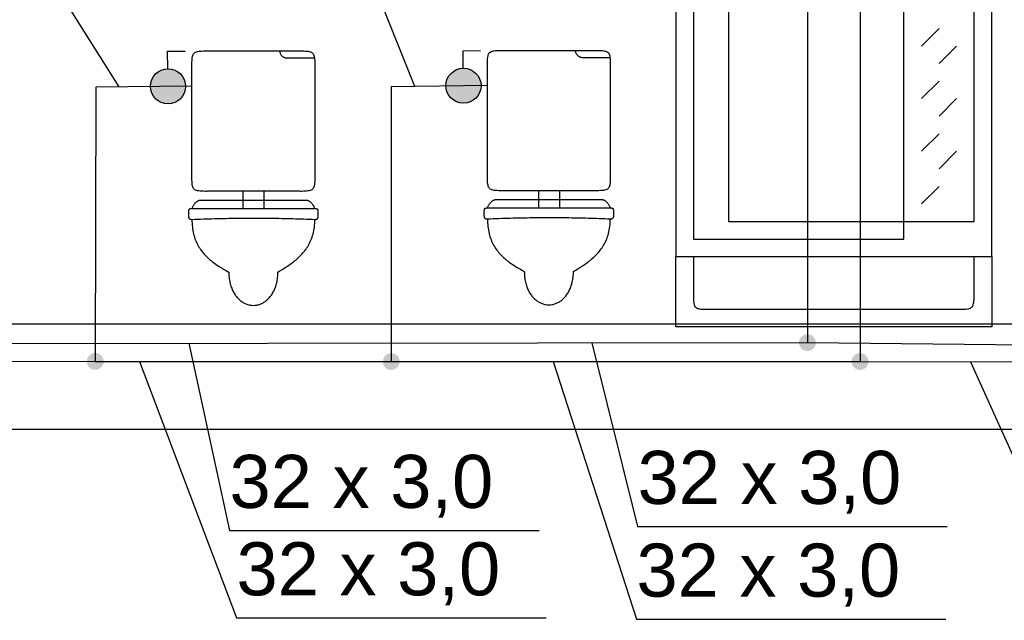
# Model space of a CAD drawing. Header units: inches. Extents: x -150.1 to -108.1, y -15.9 to 13.8.
# Tile 20 of 25: x -121.4 to -118.6, y -1.9 to -0.2. Entities that reach past the tile are written whole.
import ezdxf
from ezdxf.lldxf.tags import DXFTag

# ---------------------------------------------------------------- set-up
doc = ezdxf.new("R2010")
doc.units = ezdxf.units.IN
doc.header["$MEASUREMENT"] = 0
for name, color, linetype in [('IS_Armatura_Wodociag', 2, 'SOLID'), ('IS_Ciepła_woda', 4, 'DASHWAVE'), ('IS_Grafika', 2, 'SOLID'), ('IS_Konstrukcja', 7, 'SOLID'), ('IS_Odbiorniki', 2, 'SOLID'), ('IS_Opisy_działek_Wodociag', 2, 'SOLID'), ('IS_Zimna_woda', 4, 'SOLID')]:
    doc.layers.add(name, color=color, linetype=linetype)
tags = doc.linetypes.add('DASHWAVE', pattern='A,10,-5,-20,[138,IS_LineDef.shx,S=2,R=0,X=-20,Y=0],-5', length=40).pattern_tags.tags
tags[16:17] = [DXFTag(74, 4), DXFTag(75, 0), DXFTag(340, '0'), DXFTag(46, 0.0), DXFTag(50, 0.0), DXFTag(44, 0.0), DXFTag(45, 0.0)]
tags[6:7] = [DXFTag(74, 4), DXFTag(75, 0), DXFTag(340, '0'), DXFTag(46, 0.0), DXFTag(50, 0.0), DXFTag(44, 0.0), DXFTag(45, 0.0)]
tags[4:5] = [DXFTag(74, 4), DXFTag(75, 0), DXFTag(340, '0'), DXFTag(46, 0.0), DXFTag(50, 0.0), DXFTag(44, 0.0), DXFTag(45, 0.0)]
tags = doc.linetypes.add('DOT', pattern=[5, 0, -5]).pattern_tags.tags
tags[6:7] = [DXFTag(74, 4), DXFTag(75, 0), DXFTag(340, '0'), DXFTag(46, 0.0), DXFTag(50, 0.0), DXFTag(44, 0.0), DXFTag(45, 0.0)]
tags[4:5] = [DXFTag(74, 4), DXFTag(75, 0), DXFTag(340, '0'), DXFTag(46, 0.0), DXFTag(50, 0.0), DXFTag(44, 0.0), DXFTag(45, 0.0)]
tags = doc.linetypes.add('SOLID', pattern=[10, 10, 0]).pattern_tags.tags
tags[6:7] = [DXFTag(74, 4), DXFTag(75, 0), DXFTag(340, '0'), DXFTag(46, 0.0), DXFTag(50, 0.0), DXFTag(44, 0.0), DXFTag(45, 0.0)]
tags[4:5] = [DXFTag(74, 4), DXFTag(75, 0), DXFTag(340, '0'), DXFTag(46, 0.0), DXFTag(50, 0.0), DXFTag(44, 0.0), DXFTag(45, 0.0)]

msp = doc.modelspace()

# ---------------------------------------------------------------- hatches: boundary and pattern name
at = {"layer": 'IS_Armatura_Wodociag', "ltscale": 0.01}
h = msp.add_hatch(color=256, dxfattribs=at)
edge = h.paths.add_edge_path()
edge.add_arc((-120.9968, -0.4245), 0.05, 0, 360)
h = msp.add_hatch(color=256, dxfattribs=at)
edge = h.paths.add_edge_path()
edge.add_arc((-120.1549, -0.4229), 0.05, 0, 360)
at = {"layer": 'IS_Grafika'}
h = msp.add_hatch(color=256, dxfattribs=at)
edge = h.paths.add_edge_path()
edge.add_arc((-121.204, -1.2081), 0.024, 90, 450)
at = {"layer": 'IS_Opisy_działek_Wodociag'}
h = msp.add_hatch(color=256, dxfattribs=at)
edge = h.paths.add_edge_path()
edge.add_arc((-120.3608, -1.2086), 0.024, 90, 450)
h = msp.add_hatch(color=256, dxfattribs=at)
edge = h.paths.add_edge_path()
edge.add_arc((-119.025, -1.2086), 0.024, 90, 450)
at = {"layer": 'IS_Zimna_woda'}
h = msp.add_hatch(color=256, dxfattribs=at)
edge = h.paths.add_edge_path()
edge.add_arc((-119.175, -1.1547), 0.024, 90, 450)

# ---------------------------------------------------------------- linework, layer by layer
at = {"layer": 'IS_Armatura_Wodociag', "ltscale": 0.01}
for p, q in [((-120.9981, -0.3245), (-120.9481, -0.3239)), ((-120.9975, -0.3745), (-120.9981, -0.3245)), ((-120.1562, -0.3229), (-120.1062, -0.3223)), ((-120.1556, -0.3729), (-120.1562, -0.3229))]:
    msp.add_line(p, q, dxfattribs=at)
for centre in [(-120.9968, -0.4245), (-120.1549, -0.4229)]:
    msp.add_ellipse(centre, major_axis=(0.05, 0), ratio=1, dxfattribs=at)
at = {"layer": 'IS_Ciepła_woda', "ltscale": 0.01}
for p, q in [((-119.175, -0.1096), (-119.175, -1.1547)), ((-121.9224, -1.1573), (-119.175, -1.1547)), ((-119.175, -1.1547), (-118.203, -1.1642))]:
    msp.add_line(p, q, dxfattribs=at)
at = {"layer": 'IS_Konstrukcja', "ltscale": 0.01}
for p, q in [((-147.0968, -1.1014), (-114.0644, -1.1014)), ((-147.0968, -1.4014), (-114.0644, -1.4014))]:
    msp.add_line(p, q, dxfattribs=at)
at = {"layer": 'IS_Odbiorniki', "ltscale": 0.01}
for p, q in [((-119.55, 0.8404), (-119.55, -0.9096)), ((-118.65, -0.9096), (-118.65, 0.8404)), ((-119.5, 0.7904), (-119.5, -0.8596)), ((-118.9, -0.8596), (-118.9, 0.7904)), ((-119.4, 0.7404), (-119.4, -0.8096)), ((-118.7, -0.8096), (-118.7, 0.7404)), ((-118.8, -0.2596), (-118.85, -0.3096)), ((-118.75, -0.3096), (-118.8, -0.3596)), ((-118.8, -0.4096), (-118.85, -0.4596)), ((-118.75, -0.4596), (-118.8, -0.5096)), ((-118.8, -0.5596), (-118.85, -0.6096)), ((-118.75, -0.6096), (-118.8, -0.6596)), ((-120.7836, -0.7236), (-120.7836, -0.7736)), ((-120.7236, -0.7236), (-120.7236, -0.7736)), ((-119.9416, -0.722), (-119.9416, -0.772)), ((-119.8816, -0.722), (-119.8816, -0.772)), ((-118.8, -0.7096), (-118.85, -0.7596)), ((-119.4, -0.8096), (-118.7, -0.8096)), ((-119.5, -0.8596), (-118.9, -0.8596)), ((-119.55, -0.9096), (-118.65, -0.9096)), ((-119.55, -1.1096), (-119.55, -0.9096)), ((-119.55, -0.9096), (-119.55, -0.9096)), ((-118.65, -0.9096), (-118.65, -1.1096)), ((-118.65, -1.1096), (-119.55, -1.1096))]:
    msp.add_line(p, q, dxfattribs=at)
for points, knots in [([(-120.9286, -0.3736), (-120.9286, -0.3695), (-120.9286, -0.362), (-120.9284, -0.3517), (-120.9278, -0.3434), (-120.9265, -0.3369), (-120.9242, -0.3317), (-120.9205, -0.328), (-120.9153, -0.3257), (-120.9088, -0.3244), (-120.9005, -0.3238), (-120.8902, -0.3236), (-120.8827, -0.3236), (-120.8786, -0.3236)], [0, 0, 0, 0, 0.01243432, 0.02261803, 0.03080098, 0.03729996, 0.0425926, 0.04742706, 0.0527197, 0.05921868, 0.06740164, 0.07758535, 0.09001967, 0.09001967, 0.09001967, 0.09001967]), ([(-120.8786, -0.3236), (-120.8736, -0.3236), (-120.863, -0.3236), (-120.8459, -0.3236), (-120.8269, -0.3236), (-120.806, -0.3236), (-120.7836, -0.3236), (-120.7598, -0.3236), (-120.7349, -0.3236), (-120.7091, -0.3236), (-120.6826, -0.3236), (-120.6557, -0.3236), (-120.6376, -0.3236), (-120.6286, -0.3236)], [0, 0, 0, 0, 0.0148385, 0.0319309, 0.0510518, 0.071976, 0.0944778, 0.1183321, 0.1433133, 0.1691961, 0.1957551, 0.2227648, 0.25, 0.25, 0.25, 0.25]), ([(-120.6786, -0.3236), (-120.6786, -0.3246), (-120.6784, -0.3264), (-120.6777, -0.3291), (-120.6766, -0.3317), (-120.6751, -0.3341), (-120.6733, -0.3364), (-120.6713, -0.3384), (-120.669, -0.3402), (-120.6666, -0.3417), (-120.664, -0.3428), (-120.6613, -0.3435), (-120.6595, -0.3436), (-120.6586, -0.3436)], [0, 0, 0, 0, 0.00273037, 0.00549292, 0.00830058, 0.01115075, 0.01403036, 0.01692041, 0.01980001, 0.02265018, 0.02545785, 0.0282204, 0.03095076, 0.03095076, 0.03095076, 0.03095076]), ([(-120.6286, -0.3236), (-120.6244, -0.3236), (-120.6169, -0.3236), (-120.6066, -0.3238), (-120.5983, -0.3244), (-120.5918, -0.3257), (-120.5866, -0.328), (-120.5829, -0.3317), (-120.5806, -0.3369), (-120.5793, -0.3434), (-120.5787, -0.3517), (-120.5785, -0.362), (-120.5786, -0.3695), (-120.5786, -0.3736)], [0, 0, 0, 0, 0.01243432, 0.02261803, 0.03080098, 0.03729996, 0.0425926, 0.04742706, 0.0527197, 0.05921868, 0.06740164, 0.07758535, 0.09001967, 0.09001967, 0.09001967, 0.09001967]), ([(-120.0866, -0.372), (-120.0866, -0.3679), (-120.0866, -0.3603), (-120.0865, -0.3501), (-120.0858, -0.3418), (-120.0846, -0.3352), (-120.0823, -0.3301), (-120.0786, -0.3264), (-120.0734, -0.3241), (-120.0669, -0.3228), (-120.0586, -0.3222), (-120.0483, -0.322), (-120.0408, -0.322), (-120.0366, -0.322)], [0, 0, 0, 0, 0.01243432, 0.02261803, 0.03080098, 0.03729996, 0.0425926, 0.04742706, 0.0527197, 0.05921868, 0.06740164, 0.07758535, 0.09001967, 0.09001967, 0.09001967, 0.09001967]), ([(-120.0366, -0.322), (-120.0317, -0.322), (-120.021, -0.322), (-120.004, -0.322), (-119.985, -0.322), (-119.9641, -0.322), (-119.9417, -0.322), (-119.9179, -0.322), (-119.893, -0.322), (-119.8672, -0.322), (-119.8407, -0.322), (-119.8138, -0.322), (-119.7957, -0.322), (-119.7866, -0.322)], [0, 0, 0, 0, 0.0148385, 0.0319309, 0.0510518, 0.071976, 0.0944778, 0.1183321, 0.1433133, 0.1691961, 0.1957551, 0.2227648, 0.25, 0.25, 0.25, 0.25]), ([(-119.8366, -0.322), (-119.8366, -0.3229), (-119.8365, -0.3248), (-119.8358, -0.3274), (-119.8347, -0.33), (-119.8332, -0.3325), (-119.8314, -0.3348), (-119.8294, -0.3368), (-119.8271, -0.3386), (-119.8247, -0.34), (-119.8221, -0.3411), (-119.8194, -0.3418), (-119.8175, -0.342), (-119.8166, -0.342)], [0, 0, 0, 0, 0.00273037, 0.00549292, 0.00830058, 0.01115075, 0.01403036, 0.01692041, 0.01980001, 0.02265018, 0.02545785, 0.0282204, 0.03095076, 0.03095076, 0.03095076, 0.03095076]), ([(-119.7866, -0.322), (-119.7825, -0.322), (-119.775, -0.322), (-119.7647, -0.3222), (-119.7564, -0.3228), (-119.7499, -0.3241), (-119.7447, -0.3264), (-119.741, -0.3301), (-119.7387, -0.3352), (-119.7374, -0.3418), (-119.7368, -0.3501), (-119.7366, -0.3603), (-119.7366, -0.3679), (-119.7366, -0.372)], [0, 0, 0, 0, 0.01243432, 0.02261803, 0.03080098, 0.03729996, 0.0425926, 0.04742706, 0.0527197, 0.05921868, 0.06740164, 0.07758535, 0.09001967, 0.09001967, 0.09001967, 0.09001967]), ([(-120.6586, -0.3436), (-120.6544, -0.3436), (-120.6466, -0.3436), (-120.6359, -0.3436), (-120.6268, -0.3436), (-120.6191, -0.3436), (-120.6124, -0.3436), (-120.6065, -0.3436), (-120.6011, -0.3436), (-120.5958, -0.3436), (-120.5905, -0.3436), (-120.5847, -0.3436), (-120.5807, -0.3436), (-120.5786, -0.3436)], [0, 0, 0, 0, 0.0125695, 0.0232006, 0.03218633, 0.03981968, 0.04639369, 0.05220135, 0.05753569, 0.06268971, 0.06795642, 0.07362885, 0.08, 0.08, 0.08, 0.08]), ([(-119.8166, -0.342), (-119.8124, -0.342), (-119.8047, -0.342), (-119.794, -0.342), (-119.7849, -0.342), (-119.7772, -0.342), (-119.7705, -0.342), (-119.7646, -0.342), (-119.7592, -0.342), (-119.7539, -0.342), (-119.7485, -0.342), (-119.7428, -0.342), (-119.7388, -0.342), (-119.7366, -0.342)], [0, 0, 0, 0, 0.0125695, 0.0232006, 0.03218633, 0.03981968, 0.04639369, 0.05220135, 0.05753569, 0.06268971, 0.06795642, 0.07362885, 0.08, 0.08, 0.08, 0.08]), ([(-120.5786, -0.3736), (-120.5786, -0.382), (-120.5786, -0.3982), (-120.5786, -0.4221), (-120.5786, -0.4451), (-120.5786, -0.4681), (-120.5786, -0.4914), (-120.5786, -0.5159), (-120.5786, -0.542), (-120.5786, -0.5703), (-120.5786, -0.6016), (-120.5786, -0.6364), (-120.5786, -0.6608), (-120.5786, -0.6736)], [0, 0, 0, 0, 0.0250188, 0.0486627, 0.0715402, 0.09426, 0.1174305, 0.1416604, 0.1675582, 0.1957325, 0.2267919, 0.2613449, 0.3, 0.3, 0.3, 0.3]), ([(-119.7366, -0.372), (-119.7366, -0.3804), (-119.7366, -0.3966), (-119.7366, -0.4204), (-119.7366, -0.4435), (-119.7366, -0.4664), (-119.7366, -0.4898), (-119.7366, -0.5142), (-119.7366, -0.5403), (-119.7366, -0.5687), (-119.7366, -0.6), (-119.7366, -0.6347), (-119.7366, -0.6591), (-119.7366, -0.672)], [0, 0, 0, 0, 0.0250188, 0.0486627, 0.0715402, 0.09426, 0.1174305, 0.1416604, 0.1675582, 0.1957325, 0.2267919, 0.2613449, 0.3, 0.3, 0.3, 0.3]), ([(-120.0366, -0.722), (-120.0408, -0.722), (-120.0483, -0.722), (-120.0586, -0.7218), (-120.0669, -0.7212), (-120.0734, -0.72), (-120.0786, -0.7177), (-120.0823, -0.7139), (-120.0846, -0.7088), (-120.0858, -0.7022), (-120.0865, -0.694), (-120.0866, -0.6837), (-120.0866, -0.6762), (-120.0866, -0.672)], [0, 0, 0, 0, 0.01243432, 0.02261803, 0.03080098, 0.03729996, 0.0425926, 0.04742706, 0.0527197, 0.05921868, 0.06740164, 0.07758535, 0.09001967, 0.09001967, 0.09001967, 0.09001967]), ([(-119.7366, -0.672), (-119.7366, -0.6762), (-119.7366, -0.6837), (-119.7368, -0.694), (-119.7374, -0.7022), (-119.7387, -0.7088), (-119.741, -0.7139), (-119.7447, -0.7177), (-119.7499, -0.72), (-119.7564, -0.7212), (-119.7647, -0.7218), (-119.775, -0.722), (-119.7825, -0.722), (-119.7866, -0.722)], [0, 0, 0, 0, 0.01243432, 0.02261803, 0.03080098, 0.03729996, 0.0425926, 0.04742706, 0.0527197, 0.05921868, 0.06740164, 0.07758535, 0.09001967, 0.09001967, 0.09001967, 0.09001967]), ([(-120.8786, -0.7236), (-120.8827, -0.7236), (-120.8902, -0.7237), (-120.9005, -0.7235), (-120.9088, -0.7229), (-120.9153, -0.7216), (-120.9205, -0.7193), (-120.9242, -0.7156), (-120.9265, -0.7104), (-120.9278, -0.7039), (-120.9284, -0.6956), (-120.9286, -0.6853), (-120.9286, -0.6778), (-120.9286, -0.6736)], [0, 0, 0, 0, 0.01243432, 0.02261803, 0.03080098, 0.03729996, 0.0425926, 0.04742706, 0.0527197, 0.05921868, 0.06740164, 0.07758535, 0.09001967, 0.09001967, 0.09001967, 0.09001967]), ([(-120.5786, -0.6736), (-120.5786, -0.6778), (-120.5785, -0.6853), (-120.5787, -0.6956), (-120.5793, -0.7039), (-120.5806, -0.7104), (-120.5829, -0.7156), (-120.5866, -0.7193), (-120.5918, -0.7216), (-120.5983, -0.7229), (-120.6066, -0.7235), (-120.6169, -0.7237), (-120.6244, -0.7236), (-120.6286, -0.7236)], [0, 0, 0, 0, 0.01243432, 0.02261803, 0.03080098, 0.03729996, 0.0425926, 0.04742706, 0.0527197, 0.05921868, 0.06740164, 0.07758535, 0.09001967, 0.09001967, 0.09001967, 0.09001967]), ([(-120.6286, -0.7236), (-120.6352, -0.7236), (-120.6482, -0.7236), (-120.6675, -0.7236), (-120.6864, -0.7236), (-120.7054, -0.7236), (-120.7251, -0.7236), (-120.7457, -0.7236), (-120.7678, -0.7236), (-120.7918, -0.7236), (-120.8181, -0.7236), (-120.8473, -0.7236), (-120.8678, -0.7236), (-120.8786, -0.7236)], [0, 0, 0, 0, 0.0199098, 0.0390308, 0.0578137, 0.0767092, 0.0961683, 0.1166416, 0.13858, 0.1624343, 0.1886551, 0.2176935, 0.25, 0.25, 0.25, 0.25]), ([(-119.7866, -0.722), (-119.7933, -0.722), (-119.8063, -0.722), (-119.8256, -0.722), (-119.8445, -0.722), (-119.8635, -0.722), (-119.8831, -0.722), (-119.9038, -0.722), (-119.9259, -0.722), (-119.9499, -0.722), (-119.9762, -0.722), (-120.0054, -0.722), (-120.0259, -0.722), (-120.0366, -0.722)], [0, 0, 0, 0, 0.0199098, 0.0390308, 0.0578137, 0.0767092, 0.0961683, 0.1166416, 0.13858, 0.1624343, 0.1886551, 0.2176935, 0.25, 0.25, 0.25, 0.25]), ([(-120.9286, -0.7736), (-120.9281, -0.7723), (-120.9271, -0.7697), (-120.9254, -0.766), (-120.9235, -0.7626), (-120.9214, -0.7595), (-120.9192, -0.7568), (-120.9168, -0.7544), (-120.9143, -0.7524), (-120.9117, -0.7507), (-120.909, -0.7496), (-120.9063, -0.7488), (-120.9045, -0.7486), (-120.9036, -0.7486)], [0, 0, 0, 0, 0.00423186, 0.00830097, 0.01220149, 0.01592844, 0.01947867, 0.02285217, 0.02605368, 0.02909475, 0.03199625, 0.03479091, 0.03752535, 0.03752535, 0.03752535, 0.03752535]), ([(-120.9036, -0.7486), (-120.8898, -0.7486), (-120.8651, -0.7486), (-120.8318, -0.7486), (-120.8052, -0.7486), (-120.7834, -0.7486), (-120.7644, -0.7486), (-120.7463, -0.7486), (-120.7271, -0.7486), (-120.7048, -0.7486), (-120.6775, -0.7486), (-120.6432, -0.7486), (-120.6178, -0.7486), (-120.6036, -0.7486)], [0, 0, 0, 0, 0.0413599, 0.0740195, 0.0999399, 0.1210819, 0.1394065, 0.1568745, 0.175447, 0.1970849, 0.2237491, 0.2574005, 0.3, 0.3, 0.3, 0.3]), ([(-120.6036, -0.7486), (-120.6026, -0.7486), (-120.6008, -0.7488), (-120.5981, -0.7496), (-120.5954, -0.7507), (-120.5928, -0.7524), (-120.5903, -0.7544), (-120.5879, -0.7568), (-120.5857, -0.7595), (-120.5836, -0.7626), (-120.5817, -0.766), (-120.58, -0.7697), (-120.579, -0.7723), (-120.5786, -0.7736)], [0, 0, 0, 0, 0.00273444, 0.00552909, 0.00843059, 0.01147167, 0.01467318, 0.01804667, 0.02159691, 0.02532386, 0.02922438, 0.03329349, 0.03752535, 0.03752535, 0.03752535, 0.03752535]), ([(-120.0866, -0.772), (-120.0862, -0.7707), (-120.0852, -0.7681), (-120.0835, -0.7644), (-120.0816, -0.761), (-120.0795, -0.7579), (-120.0773, -0.7551), (-120.0749, -0.7527), (-120.0724, -0.7507), (-120.0698, -0.7491), (-120.0671, -0.7479), (-120.0644, -0.7472), (-120.0625, -0.747), (-120.0616, -0.747)], [0, 0, 0, 0, 0.00423186, 0.00830097, 0.01220149, 0.01592844, 0.01947867, 0.02285217, 0.02605368, 0.02909475, 0.03199625, 0.03479091, 0.03752535, 0.03752535, 0.03752535, 0.03752535]), ([(-120.0616, -0.747), (-120.0479, -0.747), (-120.0232, -0.747), (-119.9899, -0.747), (-119.9633, -0.747), (-119.9415, -0.747), (-119.9225, -0.747), (-119.9044, -0.747), (-119.8852, -0.747), (-119.8629, -0.747), (-119.8356, -0.747), (-119.8013, -0.747), (-119.7758, -0.747), (-119.7616, -0.747)], [0, 0, 0, 0, 0.0413599, 0.0740195, 0.0999399, 0.1210819, 0.1394065, 0.1568745, 0.175447, 0.1970849, 0.2237491, 0.2574005, 0.3, 0.3, 0.3, 0.3]), ([(-119.7616, -0.747), (-119.7607, -0.747), (-119.7589, -0.7472), (-119.7562, -0.7479), (-119.7535, -0.7491), (-119.7509, -0.7507), (-119.7484, -0.7527), (-119.746, -0.7551), (-119.7438, -0.7579), (-119.7417, -0.761), (-119.7398, -0.7644), (-119.7381, -0.7681), (-119.7371, -0.7707), (-119.7366, -0.772)], [0, 0, 0, 0, 0.00273444, 0.00552909, 0.00843059, 0.01147167, 0.01467318, 0.01804667, 0.02159691, 0.02532386, 0.02922438, 0.03329349, 0.03752535, 0.03752535, 0.03752535, 0.03752535]), ([(-120.9286, -0.7736), (-120.9294, -0.7736), (-120.9309, -0.7736), (-120.9329, -0.7737), (-120.9346, -0.7739), (-120.936, -0.7743), (-120.937, -0.775), (-120.9377, -0.7761), (-120.9381, -0.7776), (-120.9384, -0.7796), (-120.9385, -0.7821), (-120.9386, -0.7851), (-120.9386, -0.7874), (-120.9386, -0.7886)], [0, 0, 0, 0, 0.00248688, 0.00452447, 0.00616882, 0.00750526, 0.00868128, 0.00991384, 0.01141668, 0.01334144, 0.01579113, 0.01884568, 0.02257596, 0.02257596, 0.02257596, 0.02257596]), ([(-120.5786, -0.7736), (-120.5899, -0.7736), (-120.6124, -0.7736), (-120.6461, -0.7736), (-120.6794, -0.7736), (-120.7123, -0.7736), (-120.7448, -0.7736), (-120.7768, -0.7736), (-120.8083, -0.7736), (-120.8393, -0.7736), (-120.8696, -0.7736), (-120.8993, -0.7736), (-120.9189, -0.7736), (-120.9286, -0.7736)], [0, 0, 0, 0, 0.0339594, 0.0676258, 0.1009542, 0.1338993, 0.1664162, 0.1984598, 0.229985, 0.2609467, 0.2912998, 0.3209992, 0.35, 0.35, 0.35, 0.35]), ([(-120.5686, -0.7886), (-120.5686, -0.7874), (-120.5686, -0.7851), (-120.5686, -0.7821), (-120.5687, -0.7796), (-120.569, -0.7776), (-120.5694, -0.7761), (-120.5701, -0.775), (-120.5711, -0.7743), (-120.5725, -0.7739), (-120.5742, -0.7737), (-120.5762, -0.7736), (-120.5777, -0.7736), (-120.5786, -0.7736)], [0, 0, 0, 0, 0.00373029, 0.00678483, 0.00923453, 0.01115929, 0.01266213, 0.01389468, 0.0150707, 0.01640714, 0.0180515, 0.02008909, 0.02257596, 0.02257596, 0.02257596, 0.02257596]), ([(-120.0866, -0.772), (-120.0875, -0.772), (-120.089, -0.772), (-120.091, -0.7721), (-120.0927, -0.7723), (-120.094, -0.7727), (-120.0951, -0.7734), (-120.0958, -0.7745), (-120.0962, -0.776), (-120.0965, -0.778), (-120.0966, -0.7804), (-120.0966, -0.7835), (-120.0966, -0.7858), (-120.0966, -0.787)], [0, 0, 0, 0, 0.00248688, 0.00452447, 0.00616882, 0.00750526, 0.00868128, 0.00991384, 0.01141668, 0.01334144, 0.01579113, 0.01884568, 0.02257596, 0.02257596, 0.02257596, 0.02257596]), ([(-119.7366, -0.772), (-119.748, -0.772), (-119.7705, -0.772), (-119.8042, -0.772), (-119.8375, -0.772), (-119.8704, -0.772), (-119.9029, -0.772), (-119.9349, -0.772), (-119.9664, -0.772), (-119.9974, -0.772), (-120.0277, -0.772), (-120.0574, -0.772), (-120.077, -0.772), (-120.0866, -0.772)], [0, 0, 0, 0, 0.0339594, 0.0676258, 0.1009542, 0.1338993, 0.1664162, 0.1984598, 0.229985, 0.2609467, 0.2912998, 0.3209992, 0.35, 0.35, 0.35, 0.35]), ([(-119.7266, -0.787), (-119.7266, -0.7858), (-119.7266, -0.7835), (-119.7267, -0.7804), (-119.7268, -0.778), (-119.727, -0.776), (-119.7275, -0.7745), (-119.7282, -0.7734), (-119.7292, -0.7727), (-119.7306, -0.7723), (-119.7322, -0.7721), (-119.7343, -0.772), (-119.7358, -0.772), (-119.7366, -0.772)], [0, 0, 0, 0, 0.00373029, 0.00678483, 0.00923453, 0.01115929, 0.01266213, 0.01389468, 0.0150707, 0.01640714, 0.0180515, 0.02008909, 0.02257596, 0.02257596, 0.02257596, 0.02257596]), ([(-120.9386, -0.7886), (-120.9386, -0.7895), (-120.9386, -0.7912), (-120.9385, -0.7935), (-120.9384, -0.7956), (-120.9381, -0.7975), (-120.9377, -0.7992), (-120.937, -0.8006), (-120.936, -0.8017), (-120.9347, -0.8026), (-120.933, -0.8032), (-120.9309, -0.8036), (-120.9294, -0.8036), (-120.9286, -0.8036)], [0, 0, 0, 0, 0.00260332, 0.00495928, 0.00707154, 0.00895171, 0.01062718, 0.01215261, 0.01362068, 0.01515861, 0.01690281, 0.01897256, 0.0214625, 0.0214625, 0.0214625, 0.0214625]), ([(-120.9286, -0.8036), (-120.9177, -0.8032), (-120.896, -0.8024), (-120.8636, -0.8014), (-120.8314, -0.8006), (-120.7994, -0.8001), (-120.7676, -0.7999), (-120.7359, -0.7999), (-120.7043, -0.8001), (-120.6728, -0.8006), (-120.6413, -0.8014), (-120.6099, -0.8024), (-120.589, -0.8032), (-120.5786, -0.8036)], [0, 0, 0, 0, 0.0326306, 0.0650275, 0.0972149, 0.1292172, 0.1610589, 0.1927644, 0.2243581, 0.2558647, 0.2873085, 0.3187141, 0.350106, 0.350106, 0.350106, 0.350106]), ([(-120.9286, -0.8036), (-120.9286, -0.811), (-120.9278, -0.825), (-120.9244, -0.8449), (-120.9188, -0.8628), (-120.9113, -0.8787), (-120.9021, -0.8929), (-120.8915, -0.9056), (-120.8795, -0.917), (-120.8666, -0.9273), (-120.8528, -0.9367), (-120.8384, -0.9454), (-120.8285, -0.9509), (-120.8236, -0.9536)], [0, 0, 0, 0, 0.022009, 0.0420139, 0.0604947, 0.0779125, 0.0946803, 0.1111371, 0.1275324, 0.1440256, 0.1606965, 0.1775602, 0.1945849, 0.1945849, 0.1945849, 0.1945849]), ([(-120.6836, -0.9536), (-120.679, -0.9509), (-120.6697, -0.9453), (-120.656, -0.9366), (-120.6426, -0.9272), (-120.6297, -0.9169), (-120.6177, -0.9056), (-120.6067, -0.8929), (-120.5971, -0.8787), (-120.5891, -0.8628), (-120.5831, -0.845), (-120.5793, -0.825), (-120.5786, -0.811), (-120.5786, -0.8036)], [0, 0, 0, 0, 0.0160517, 0.0323232, 0.0487165, 0.0651746, 0.0817004, 0.0983761, 0.11538, 0.1329948, 0.1516015, 0.1716595, 0.193675, 0.193675, 0.193675, 0.193675]), ([(-120.5786, -0.8036), (-120.5777, -0.8036), (-120.5762, -0.8036), (-120.5741, -0.8032), (-120.5724, -0.8026), (-120.5711, -0.8017), (-120.5701, -0.8006), (-120.5694, -0.7992), (-120.569, -0.7975), (-120.5687, -0.7956), (-120.5686, -0.7935), (-120.5686, -0.7912), (-120.5686, -0.7895), (-120.5686, -0.7886)], [0, 0, 0, 0, 0.00248994, 0.00455969, 0.00630389, 0.00784182, 0.00930989, 0.01083532, 0.01251079, 0.01439096, 0.01650323, 0.01885919, 0.0214625, 0.0214625, 0.0214625, 0.0214625]), ([(-120.0966, -0.787), (-120.0966, -0.7879), (-120.0966, -0.7895), (-120.0966, -0.7919), (-120.0965, -0.794), (-120.0962, -0.7959), (-120.0958, -0.7975), (-120.0951, -0.7989), (-120.0941, -0.8001), (-120.0928, -0.801), (-120.0911, -0.8016), (-120.089, -0.802), (-120.0875, -0.802), (-120.0866, -0.802)], [0, 0, 0, 0, 0.00260332, 0.00495928, 0.00707154, 0.00895171, 0.01062718, 0.01215261, 0.01362068, 0.01515861, 0.01690281, 0.01897256, 0.0214625, 0.0214625, 0.0214625, 0.0214625]), ([(-120.0866, -0.802), (-120.0758, -0.8016), (-120.0541, -0.8007), (-120.0217, -0.7997), (-119.9895, -0.799), (-119.9575, -0.7985), (-119.9257, -0.7983), (-119.894, -0.7983), (-119.8624, -0.7985), (-119.8309, -0.799), (-119.7994, -0.7997), (-119.768, -0.8007), (-119.7471, -0.8016), (-119.7366, -0.802)], [0, 0, 0, 0, 0.0326306, 0.0650275, 0.0972149, 0.1292172, 0.1610589, 0.1927644, 0.2243581, 0.2558647, 0.2873085, 0.3187141, 0.350106, 0.350106, 0.350106, 0.350106]), ([(-120.0866, -0.802), (-120.0866, -0.8094), (-120.0859, -0.8234), (-120.0825, -0.8433), (-120.0769, -0.8611), (-120.0694, -0.8771), (-120.0602, -0.8913), (-120.0495, -0.904), (-120.0376, -0.9154), (-120.0247, -0.9256), (-120.0109, -0.935), (-119.9965, -0.9438), (-119.9866, -0.9493), (-119.9816, -0.952)], [0, 0, 0, 0, 0.022009, 0.0420139, 0.0604947, 0.0779125, 0.0946803, 0.1111371, 0.1275324, 0.1440256, 0.1606965, 0.1775602, 0.1945849, 0.1945849, 0.1945849, 0.1945849]), ([(-119.8416, -0.952), (-119.837, -0.9493), (-119.8278, -0.9437), (-119.8141, -0.935), (-119.8007, -0.9256), (-119.7878, -0.9153), (-119.7758, -0.9039), (-119.7648, -0.8913), (-119.7551, -0.8771), (-119.7472, -0.8612), (-119.7412, -0.8433), (-119.7374, -0.8234), (-119.7366, -0.8094), (-119.7366, -0.802)], [0, 0, 0, 0, 0.0160517, 0.0323232, 0.0487165, 0.0651746, 0.0817004, 0.0983761, 0.11538, 0.1329948, 0.1516015, 0.1716595, 0.193675, 0.193675, 0.193675, 0.193675]), ([(-119.7366, -0.802), (-119.7358, -0.802), (-119.7343, -0.802), (-119.7322, -0.8016), (-119.7305, -0.801), (-119.7292, -0.8001), (-119.7282, -0.7989), (-119.7275, -0.7975), (-119.7271, -0.7959), (-119.7268, -0.794), (-119.7267, -0.7919), (-119.7266, -0.7895), (-119.7266, -0.7879), (-119.7266, -0.787)], [0, 0, 0, 0, 0.00248994, 0.00455969, 0.00630389, 0.00784182, 0.00930989, 0.01083532, 0.01251079, 0.01439096, 0.01650323, 0.01885919, 0.0214625, 0.0214625, 0.0214625, 0.0214625]), ([(-120.8236, -0.9536), (-120.8236, -0.9589), (-120.823, -0.969), (-120.8206, -0.9836), (-120.8168, -0.9968), (-120.8117, -1.0086), (-120.8055, -1.019), (-120.7983, -1.0279), (-120.7903, -1.0354), (-120.7817, -1.0412), (-120.7726, -1.0455), (-120.7632, -1.0481), (-120.7567, -1.0486), (-120.7536, -1.0486)], [0, 0, 0, 0, 0.0157588, 0.0304114, 0.0440832, 0.05689, 0.068938, 0.0803261, 0.091148, 0.1014962, 0.1114679, 0.1211705, 0.1307285, 0.1307285, 0.1307285, 0.1307285]), ([(-120.7536, -1.0486), (-120.7504, -1.0486), (-120.7439, -1.0481), (-120.7345, -1.0455), (-120.7254, -1.0412), (-120.7168, -1.0354), (-120.7088, -1.0279), (-120.7016, -1.019), (-120.6954, -1.0086), (-120.6903, -0.9968), (-120.6865, -0.9836), (-120.6841, -0.969), (-120.6836, -0.9589), (-120.6836, -0.9536)], [0, 0, 0, 0, 0.009558, 0.0192606, 0.0292323, 0.0395805, 0.0504023, 0.0617905, 0.0738385, 0.0866453, 0.1003171, 0.1149697, 0.1307285, 0.1307285, 0.1307285, 0.1307285]), ([(-119.9816, -0.952), (-119.9816, -0.9573), (-119.9811, -0.9674), (-119.9787, -0.9819), (-119.9749, -0.9951), (-119.9698, -1.007), (-119.9636, -1.0174), (-119.9564, -1.0263), (-119.9484, -1.0337), (-119.9398, -1.0396), (-119.9307, -1.0438), (-119.9213, -1.0464), (-119.9148, -1.047), (-119.9116, -1.047)], [0, 0, 0, 0, 0.0157588, 0.0304114, 0.0440832, 0.05689, 0.068938, 0.0803261, 0.091148, 0.1014962, 0.1114679, 0.1211705, 0.1307285, 0.1307285, 0.1307285, 0.1307285]), ([(-119.9116, -1.047), (-119.9085, -1.047), (-119.902, -1.0464), (-119.8926, -1.0438), (-119.8835, -1.0396), (-119.8748, -1.0337), (-119.8669, -1.0263), (-119.8597, -1.0174), (-119.8535, -1.007), (-119.8484, -0.9951), (-119.8446, -0.9819), (-119.8422, -0.9674), (-119.8416, -0.9573), (-119.8416, -0.952)], [0, 0, 0, 0, 0.009558, 0.0192606, 0.0292323, 0.0395805, 0.0504023, 0.0617905, 0.0738385, 0.0866453, 0.1003171, 0.1149697, 0.1307285, 0.1307285, 0.1307285, 0.1307285])]:
    msp.add_open_spline(points, degree=3, knots=knots, dxfattribs=at)
for points in [[(-120.9286, -0.6736), (-120.9286, -0.6646), (-120.9286, -0.6464), (-120.9286, -0.6191), (-120.9286, -0.5918), (-120.9286, -0.5646), (-120.9286, -0.5373), (-120.9286, -0.51), (-120.9286, -0.4827), (-120.9286, -0.4555), (-120.9286, -0.4282), (-120.9286, -0.4009), (-120.9286, -0.3827), (-120.9286, -0.3736)], [(-120.0866, -0.672), (-120.0866, -0.6629), (-120.0866, -0.6447), (-120.0866, -0.6175), (-120.0866, -0.5902), (-120.0866, -0.5629), (-120.0866, -0.5357), (-120.0866, -0.5084), (-120.0866, -0.4811), (-120.0866, -0.4538), (-120.0866, -0.4266), (-120.0866, -0.3993), (-120.0866, -0.3811), (-120.0866, -0.372)]]:
    msp.add_open_spline(points, degree=3, dxfattribs=at)
at = {"layer": 'IS_Odbiorniki', "linetype": 'DOT', "ltscale": 0.01}
for points, knots in [([(-119.5, -0.9096), (-119.5, -0.9134), (-119.5, -0.9197), (-119.5, -0.9276), (-119.5, -0.9328), (-119.5, -0.9364), (-119.5, -0.9395), (-119.5, -0.9434), (-119.5, -0.949), (-119.5, -0.9576), (-119.5, -0.9702), (-119.5, -0.988), (-119.5, -1.0017), (-119.5, -1.0096)], [0, 0, 0, 0, 0.0113449, 0.018858, 0.0236664, 0.0268971, 0.0296769, 0.033133, 0.0383922, 0.0465815, 0.0588279, 0.0762585, 0.1, 0.1, 0.1, 0.1]), ([(-118.7, -1.0096), (-118.7, -1.0017), (-118.7, -0.988), (-118.7, -0.9702), (-118.7, -0.9576), (-118.7, -0.949), (-118.7, -0.9434), (-118.7, -0.9395), (-118.7, -0.9364), (-118.7, -0.9328), (-118.7, -0.9276), (-118.7, -0.9197), (-118.7, -0.9134), (-118.7, -0.9096)], [0, 0, 0, 0, 0.0237415, 0.0411721, 0.0534185, 0.0616078, 0.066867, 0.0703231, 0.0731029, 0.0763336, 0.081142, 0.0886551, 0.1, 0.1, 0.1, 0.1]), ([(-119.5, -1.0096), (-119.5, -1.0138), (-119.5, -1.0213), (-119.4998, -1.0316), (-119.4992, -1.0398), (-119.498, -1.0464), (-119.4957, -1.0516), (-119.492, -1.0553), (-119.4868, -1.0576), (-119.4803, -1.0588), (-119.472, -1.0594), (-119.4617, -1.0596), (-119.4542, -1.0596), (-119.45, -1.0596)], [0, 0, 0, 0, 0.01243432, 0.02261803, 0.03080098, 0.03729996, 0.0425926, 0.04742706, 0.0527197, 0.05921868, 0.06740164, 0.07758535, 0.09001967, 0.09001967, 0.09001967, 0.09001967]), ([(-118.75, -1.0596), (-118.7459, -1.0596), (-118.7383, -1.0596), (-118.7281, -1.0594), (-118.7198, -1.0588), (-118.7132, -1.0576), (-118.7081, -1.0553), (-118.7044, -1.0516), (-118.7021, -1.0464), (-118.7008, -1.0398), (-118.7002, -1.0316), (-118.7, -1.0213), (-118.7, -1.0138), (-118.7, -1.0096)], [0, 0, 0, 0, 0.01243432, 0.02261803, 0.03080098, 0.03729996, 0.0425926, 0.04742706, 0.0527197, 0.05921868, 0.06740164, 0.07758535, 0.09001967, 0.09001967, 0.09001967, 0.09001967]), ([(-119.45, -1.0596), (-119.4254, -1.0596), (-119.3808, -1.0596), (-119.3192, -1.0596), (-119.2674, -1.0596), (-119.2214, -1.0596), (-119.1775, -1.0596), (-119.1317, -1.0596), (-119.0803, -1.0596), (-119.0195, -1.0596), (-118.9453, -1.0596), (-118.854, -1.0596), (-118.787, -1.0596), (-118.75, -1.0596)], [0, 0, 0, 0, 0.0737791, 0.1340346, 0.184598, 0.2293013, 0.271976, 0.3164538, 0.3665665, 0.4261458, 0.4990233, 0.5890308, 0.7, 0.7, 0.7, 0.7])]:
    msp.add_open_spline(points, degree=3, knots=knots, dxfattribs=at)
at = {"layer": 'IS_Opisy_działek_Wodociag', "ltscale": 0.01}
for p, q in [((-120.2936, -0.4246), (-120.7145, 0.6259)), ((-121.1355, -0.4263), (-121.5179, 0.1798)), ((-120.9374, -1.1564), (-120.8215, -1.6898)), ((-119.7888, -1.1553), (-119.659, -1.6784)), ((-121.0782, -1.2082), (-120.8017, -1.9388)), ((-119.8994, -1.2086), (-119.6622, -1.9426)), ((-118.7103, -1.2092), (-118.3834, -1.9363)), ((-119.659, -1.6784), (-118.777, -1.6784)), ((-120.8215, -1.6898), (-119.9395, -1.6898)), ((-120.8017, -1.9388), (-119.9197, -1.9388)), ((-119.6622, -1.9426), (-118.7802, -1.9426))]:
    msp.add_line(p, q, dxfattribs=at)
at = {"layer": 'IS_Zimna_woda', "ltscale": 0.01}
for p, q in [((-119.025, -0.1096), (-119.025, -1.2086)), ((-121.2027, -0.4271), (-121.204, -1.2081)), ((-120.9286, -0.4236), (-121.2027, -0.4271)), ((-120.0866, -0.422), (-120.3608, -0.4255)), ((-120.3608, -0.4255), (-120.3608, -1.2086)), ((-121.9224, -1.2073), (-121.204, -1.2081)), ((-121.204, -1.2081), (-120.3608, -1.2086)), ((-120.3608, -1.2086), (-119.025, -1.2086)), ((-119.025, -1.2086), (-118.053, -1.2104))]:
    msp.add_line(p, q, dxfattribs=at)

# ---------------------------------------------------------------- texts
at = {"layer": 'IS_Opisy_działek_Wodociag', "ltscale": 0.01, "char_height": 0.1512}
for s, insert, attachment_point in [('\\fArial|b0|i0;', (-119.9956, -0.4957), 7), ('\\fArial|b0|i0;', (-120.9473, -0.5082), 7), ('\\fArial|b0|i0;', (-120.8276, -0.5533), 1), ('\\fArial|b0|i0;', (-120.8276, -0.5533), 1), ('\\fArial|b0|i0;', (-119.9356, -0.6157), 7), ('\\fArial|b0|i0;', (-119.9356, -0.6157), 7), ('\\fArial|b0|i0;', (-120.8873, -0.6282), 7), ('\\fArial|b0|i0;', (-120.8873, -0.6282), 7), ('\\fArial|b0|i0;32 x 3,0', (-120.8215, -1.6538), 7), ('\\fArial|b0|i0;32 x 3,0', (-119.659, -1.6424), 7), ('\\fArial|b0|i0;32 x 3,0', (-120.8017, -1.9028), 7), ('\\fArial|b0|i0;32 x 3,0', (-119.6622, -1.9066), 7)]:
    msp.add_mtext(s, dxfattribs=dict(at, insert=insert, attachment_point=attachment_point))

doc.saveas('drawing.dxf')
